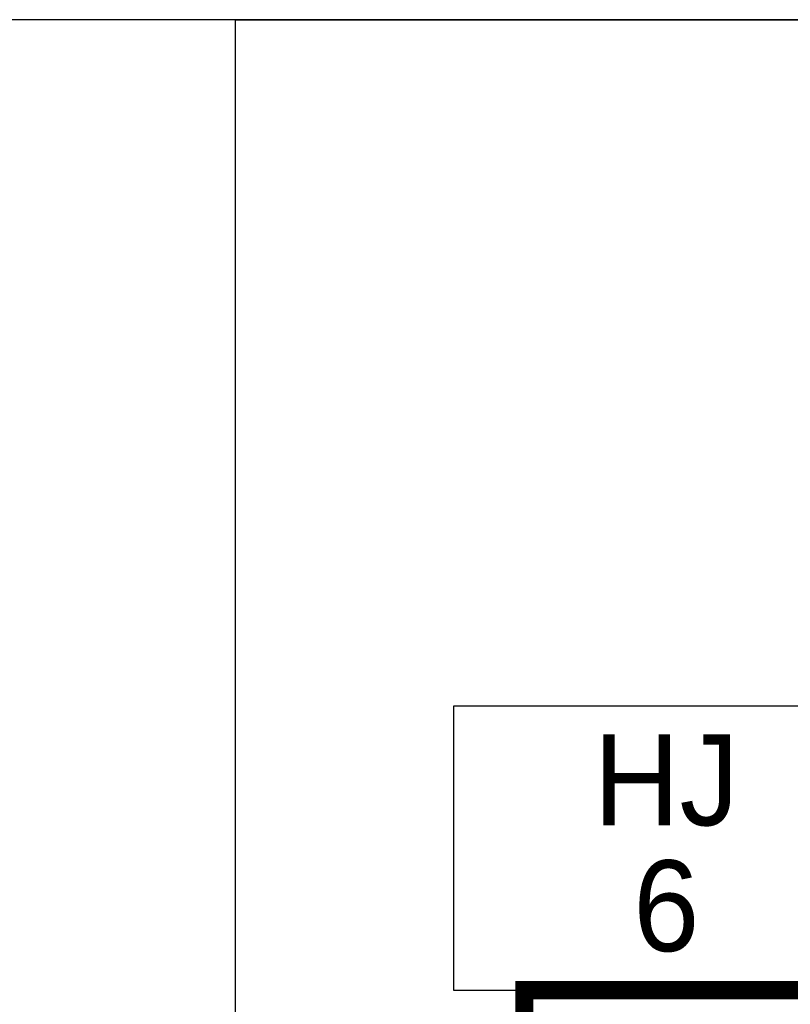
# Model space of a CAD drawing. Header units: metres. Extents: x 183400 to 184400, y 422200 to 427800.
# Tile 71 of 221: x 184313 to 184355, y 424146 to 424200. Entities that reach past the tile are written whole.
import ezdxf
from ezdxf.enums import TextEntityAlignment as Align

# ---------------------------------------------------------------- set-up
doc = ezdxf.new("R2010")
doc.units = ezdxf.units.M
doc.layers.add('일람표', color=7, linetype='Continuous')
doc.styles.add('CGS', font='Dotum.ttf')

msp = doc.modelspace()

# ---------------------------------------------------------------- linework, layer by layer
at = {"layer": '일람표'}
for points in [[(183800, 423800), (184400, 423800), (184400, 424200), (183800, 424200)], [(184400, 424109.794), (184324.375, 424109.794), (184324.375, 424200), (184400, 424200)]]:
    msp.add_lwpolyline(points, close=True, dxfattribs=at)
at = {"layer": '일람표', "linetype": 'Continuous', "flags": 128}
msp.add_lwpolyline([(184336.374, 424146.585), (184359.812, 424146.585), (184359.812, 424162.21), (184336.374, 424162.21)], close=True, dxfattribs=at)
at = {"layer": '일람표', "linetype": 'Continuous', "const_width": 1, "flags": 128}
msp.add_lwpolyline([(184340.28, 424130.96), (184363.718, 424130.96), (184363.718, 424146.585), (184340.28, 424146.585)], close=True, dxfattribs=at)

# ---------------------------------------------------------------- texts
at = {"layer": '일람표', "linetype": 'Continuous', "style": 'CGS'}
msp.add_text('HJ', height=5, dxfattribs=at).set_placement((184348.093, 424158.159), align=Align.MIDDLE_CENTER)
msp.add_text('6', height=5, dxfattribs=at).set_placement((184348.093, 424148.734), align=Align.CENTER)

doc.saveas('drawing.dxf')
